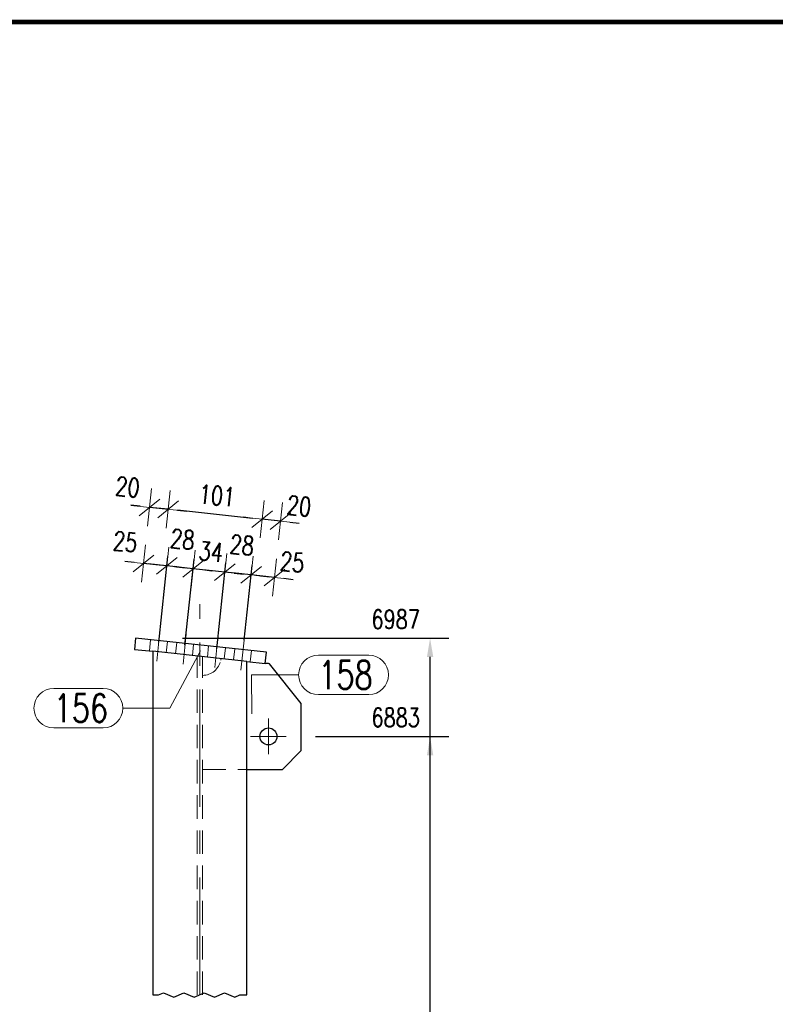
# Model space of a CAD drawing. Header units: millimetres. Extents: x -174 to 432, y 15762 to 16257.
# Tile 19 of 21: x 200 to 280, y 16067 to 16172. Entities that reach past the tile are written whole.
import ezdxf

# ---------------------------------------------------------------- set-up
doc = ezdxf.new("R2010")
doc.units = ezdxf.units.MM
doc.header["$LTSCALE"] = 10
doc.linetypes.add('HIDDEN', pattern=[0.375, 0.25, -0.125])
doc.linetypes.add('MITTE', pattern=[2, 1.25, -0.25, 0.25, -0.25])
doc.layers.get('Defpoints').update_dxf_attribs({"color": 1})
for name, color, linetype, lineweight in [('_RAMKA', 7, 'Continuous', 35), ('PS_DIM', 4, 'Continuous', 13), ('PS_Hidden', 2, 'HIDDEN', 9), ('PS_Mid', 5, 'MITTE', 15), ('PS_Pos', 1, 'Continuous', 15), ('PS_Shape', 161, 'Continuous', 30), ('PS_SOLID', 7, 'Continuous', 30)]:
    doc.layers.add(name, color=color, linetype=linetype, lineweight=lineweight)
doc.styles.add('simplex', font='simplex.shx', dxfattribs={"width": 0.75})
doc.dimstyles.new('1_10_GŁ_DS1-LS10', dxfattribs={"dimtxt": 2, "dimasz": 2, "dimexe": 2, "dimexo": 5, "dimgap": 1, "dimtad": 1, "dimjust": 4, "dimdec": 0, "dimlfac": 10, "dimtxsty": 'simplex', "dimblk1": 'NONE', "dimsah": 1, "dimcen": 2, "dimclrd": 256, "dimclre": 256, "dimclrt": 3, "dimadec": 1, "dimazin": 0, "dimtfac": 1, "dimtdec": 0, "dimtmove": 2, "dimatfit": 3, "dimfxl": 1, "dimarcsym": 0})
doc.dimstyles.new('1_10_PRZ', dxfattribs={"dimtxt": 2, "dimasz": 1, "dimexe": 2, "dimexo": 5, "dimgap": 1, "dimtad": 1, "dimdec": 0, "dimlfac": 10, "dimtxsty": 'simplex', "dimblk": 'dimznak', "dimcen": 2, "dimse1": 1, "dimse2": 1, "dimclrt": 3, "dimadec": 1, "dimazin": 0, "dimtfac": 1, "dimtdec": 0, "dimtix": 1, "dimtmove": 2, "dimatfit": 3, "dimldrblk": 'dim-grot', "dimfxl": 1, "dimarcsym": 0})
doc.dimstyles.new('1_10_SC', dxfattribs={"dimtxt": 2, "dimasz": 1, "dimexe": 1, "dimexo": 1, "dimgap": 1, "dimtad": 1, "dimdec": 0, "dimlfac": 10, "dimtxsty": 'simplex', "dimblk": 'dimznak', "dimcen": 2, "dimclrd": 256, "dimclre": 256, "dimclrt": 3, "dimadec": 1, "dimazin": 0, "dimtfac": 1, "dimtdec": 0, "dimtix": 1, "dimtmove": 2, "dimatfit": 3, "dimldrblk": 'dim-grot', "dimfxl": 1, "dimarcsym": 0})

# ---------------------------------------------------------------- blocks, each defined once
blk = doc.blocks.new('*D82')
at = {"layer": 'Defpoints', "color": 0, "transparency": 16777216}
for p in [(226.14, 16095.58), (243.34, 16095.58), (223.84, 15890.48)]:
    blk.add_point(p, dxfattribs=at)
at = {"layer": 'PS_DIM', "lineweight": -2, "transparency": 16777216}
for p, q in [((231.14, 16095.58), (245.34, 16095.58)), ((243.34, 15890.48), (243.34, 16093.58)), ((228.84, 15890.48), (245.34, 15890.48))]:
    blk.add_line(p, q, dxfattribs=at)
at = {"layer": 'PS_DIM', "transparency": 16777216}
blk.add_solid([(243.01, 16093.58), (243.68, 16093.58), (243.34, 16095.58)], dxfattribs=at)
at = {"layer": 'PS_DIM', "color": 3, "transparency": 16777216, "insert": (239.68, 16097.6), "char_height": 2, "attachment_point": 5, "rotation": 0.0573, "style": 'simplex'}
blk.add_mtext('6883', dxfattribs=at)
blk = doc.blocks.new('_None')
blk = doc.blocks.new('*D83')
at = {"layer": 'Defpoints', "color": 0, "transparency": 16777216}
for p in [(212.01, 16106.04), (243.34, 16106.04), (223.84, 15890.48)]:
    blk.add_point(p, dxfattribs=at)
at = {"layer": 'PS_DIM', "lineweight": -2, "transparency": 16777216}
for p, q in [((217.01, 16106.04), (245.34, 16106.04)), ((243.34, 15890.48), (243.34, 16104.04)), ((228.84, 15890.48), (245.34, 15890.48))]:
    blk.add_line(p, q, dxfattribs=at)
at = {"layer": 'PS_DIM', "transparency": 16777216}
blk.add_solid([(243.01, 16104.04), (243.68, 16104.04), (243.34, 16106.04)], dxfattribs=at)
at = {"layer": 'PS_DIM', "color": 3, "transparency": 16777216, "insert": (239.68, 16108.06), "char_height": 2, "attachment_point": 5, "rotation": 0.0573, "style": 'simplex'}
blk.add_mtext('6987', dxfattribs=at)
blk = doc.blocks.new('dimznak')
at = {"color": 0}
for points in [[(0, 2), (0, -2)], [(-2, 0), (2, 0)]]:
    blk.add_lwpolyline(points, dxfattribs=at)
at = {"color": 2}
blk.add_lwpolyline([(1, 1), (-1, -1)], dxfattribs=at)
blk = doc.blocks.new('*D105')
at = {"layer": 'Defpoints', "color": 0, "transparency": 16777216}
for p in [(224.29, 16112.78), (223.45, 16104.82), (225.93, 16104.56)]:
    blk.add_point(p, dxfattribs=at)
at = {"layer": 'PS_DIM', "color": 0, "lineweight": -2, "transparency": 16777216}
for p, q in [((223.3, 16112.88), (222.31, 16112.99)), ((226.78, 16112.51), (224.29, 16112.78)), ((227.77, 16112.41), (228.77, 16112.3))]:
    blk.add_line(p, q, dxfattribs=at)
for p, rotation in [((224.29, 16112.78), 353.9079972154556), ((226.78, 16112.51), 173.9079972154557)]:
    blk.add_blockref('dimznak', p, dxfattribs=dict(at, rotation=rotation))
at = {"layer": 'PS_DIM', "color": 3, "transparency": 16777216, "insert": (228.68, 16114.14), "char_height": 2, "attachment_point": 5, "rotation": 353.908, "style": 'simplex'}
blk.add_mtext('25', dxfattribs=at)
blk = doc.blocks.new('dim-grot')
blk.add_hatch(color=256).paths.add_polyline_path([(0, 0), (-2, 0.5), (-2, -0.5)])
blk.add_lwpolyline([(0, 0), (-2, 0.5), (-2, -0.5), (0, 0)])
blk = doc.blocks.new('*D106')
at = {"layer": 'Defpoints', "color": 0, "transparency": 16777216}
for p in [(221.51, 16113.07), (223.45, 16104.82), (220.53, 16103.93)]:
    blk.add_point(p, dxfattribs=at)
at = {"layer": 'PS_DIM', "lineweight": -2, "transparency": 16777216}
for p, q in [((220.64, 16104.92), (221.62, 16114.07)), ((220.52, 16113.18), (219.52, 16113.29)), ((224.29, 16112.78), (221.51, 16113.07)), ((223.55, 16105.82), (224.4, 16113.77)), ((225.29, 16112.67), (226.28, 16112.56))]:
    blk.add_line(p, q, dxfattribs=at)
for p, rotation in [((221.51, 16113.07), 353.9079972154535), ((224.29, 16112.78), 173.9079972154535)]:
    blk.add_blockref('dimznak', p, dxfattribs=dict(at, rotation=rotation))
at = {"layer": 'PS_DIM', "color": 3, "transparency": 16777216, "insert": (223.33, 16115.95), "char_height": 2, "attachment_point": 5, "rotation": 353.908, "style": 'simplex'}
blk.add_mtext('28', dxfattribs=at)
blk = doc.blocks.new('*D107')
at = {"layer": 'Defpoints', "color": 0, "transparency": 16777216}
for p in [(218.13, 16113.43), (217.15, 16104.29), (220.53, 16103.93)]:
    blk.add_point(p, dxfattribs=at)
at = {"layer": 'PS_DIM', "lineweight": -2, "transparency": 16777216}
for p, q in [((217.26, 16105.28), (218.24, 16114.43)), ((220.64, 16104.92), (221.62, 16114.07)), ((217.13, 16113.54), (216.14, 16113.65)), ((221.51, 16113.07), (218.13, 16113.43)), ((222.5, 16112.97), (223.5, 16112.86))]:
    blk.add_line(p, q, dxfattribs=at)
for p, rotation in [((218.13, 16113.43), 353.9079972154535), ((221.51, 16113.07), 173.9079972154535)]:
    blk.add_blockref('dimznak', p, dxfattribs=dict(at, rotation=rotation))
at = {"layer": 'PS_DIM', "color": 3, "transparency": 16777216, "insert": (220.03, 16115.24), "char_height": 2, "attachment_point": 5, "rotation": 353.908, "style": 'simplex'}
blk.add_mtext('34', dxfattribs=at)
blk = doc.blocks.new('*D108')
at = {"layer": 'Defpoints', "color": 0, "transparency": 16777216}
for p in [(215.34, 16113.73), (214.37, 16104.58), (217.15, 16104.29)]:
    blk.add_point(p, dxfattribs=at)
at = {"layer": 'PS_DIM', "lineweight": -2, "transparency": 16777216}
for p, q in [((214.35, 16113.84), (213.36, 16113.94)), ((214.47, 16105.58), (215.45, 16114.73)), ((217.26, 16105.28), (218.24, 16114.43)), ((218.13, 16113.43), (215.34, 16113.73)), ((219.12, 16113.33), (220.12, 16113.22))]:
    blk.add_line(p, q, dxfattribs=at)
for p, rotation in [((215.34, 16113.73), 353.9079972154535), ((218.13, 16113.43), 173.9079972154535)]:
    blk.add_blockref('dimznak', p, dxfattribs=dict(at, rotation=rotation))
at = {"layer": 'PS_DIM', "color": 3, "transparency": 16777216, "insert": (217, 16116.57), "char_height": 2, "attachment_point": 5, "rotation": 353.908, "style": 'simplex'}
blk.add_mtext('28', dxfattribs=at)
blk = doc.blocks.new('*D109')
at = {"layer": 'Defpoints', "color": 0, "transparency": 16777216}
for p in [(212.86, 16114), (211.88, 16104.85), (214.37, 16104.58)]:
    blk.add_point(p, dxfattribs=at)
at = {"layer": 'PS_DIM', "color": 0, "lineweight": -2, "transparency": 16777216}
for p, q in [((211.86, 16114.1), (210.87, 16114.21)), ((215.34, 16113.73), (212.86, 16114)), ((216.34, 16113.63), (217.33, 16113.52))]:
    blk.add_line(p, q, dxfattribs=at)
for p, rotation in [((212.86, 16114), 353.9079972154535), ((215.34, 16113.73), 173.9079972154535)]:
    blk.add_blockref('dimznak', p, dxfattribs=dict(at, rotation=rotation))
at = {"layer": 'PS_DIM', "color": 3, "transparency": 16777216, "insert": (210.9, 16116.3), "char_height": 2, "attachment_point": 5, "rotation": 353.908, "style": 'simplex'}
blk.add_mtext('25', dxfattribs=at)
blk = doc.blocks.new('*D110')
at = {"layer": 'Defpoints', "color": 0, "transparency": 16777216}
for p in [(225.46, 16118.69), (223.84, 16103.57), (225.8, 16103.36)]:
    blk.add_point(p, dxfattribs=at)
at = {"layer": 'PS_DIM', "color": 0, "lineweight": -2, "transparency": 16777216}
for p, q in [((224.46, 16118.79), (223.47, 16118.9)), ((227.42, 16118.48), (225.46, 16118.69)), ((228.41, 16118.37), (229.41, 16118.27))]:
    blk.add_line(p, q, dxfattribs=at)
for p, rotation in [((225.46, 16118.69), 353.9079972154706), ((227.42, 16118.48), 173.9079972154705)]:
    blk.add_blockref('dimznak', p, dxfattribs=dict(at, rotation=rotation))
at = {"layer": 'PS_DIM', "color": 3, "transparency": 16777216, "insert": (229.4, 16120.1), "char_height": 2, "attachment_point": 5, "rotation": 353.908, "style": 'simplex'}
blk.add_mtext('20', dxfattribs=at)
blk = doc.blocks.new('*D111')
at = {"layer": 'Defpoints', "color": 0, "transparency": 16777216}
for p in [(215.46, 16119.75), (213.84, 16104.64), (223.84, 16103.57)]:
    blk.add_point(p, dxfattribs=at)
at = {"layer": 'PS_DIM', "color": 0, "lineweight": -2, "transparency": 16777216}
blk.add_line((224.46, 16118.79), (216.45, 16119.65), dxfattribs=at)
for p, rotation in [((215.46, 16119.75), 173.9079972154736), ((225.46, 16118.69), 353.9079972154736)]:
    blk.add_blockref('dimznak', p, dxfattribs=dict(at, rotation=rotation))
at = {"layer": 'PS_DIM', "color": 3, "transparency": 16777216, "insert": (220.67, 16121.21), "char_height": 2, "attachment_point": 5, "rotation": 353.908, "style": 'simplex'}
blk.add_mtext('101', dxfattribs=at)
blk = doc.blocks.new('*D112')
at = {"layer": 'Defpoints', "color": 0, "transparency": 16777216}
for p in [(213.5, 16119.96), (212.01, 16106.04), (213.84, 16104.64)]:
    blk.add_point(p, dxfattribs=at)
at = {"layer": 'PS_DIM', "color": 0, "lineweight": -2, "transparency": 16777216}
for p, q in [((212.5, 16120.07), (211.51, 16120.18)), ((215.46, 16119.75), (213.5, 16119.96)), ((216.45, 16119.65), (217.44, 16119.54))]:
    blk.add_line(p, q, dxfattribs=at)
for p, rotation in [((213.5, 16119.96), 353.9079972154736), ((215.46, 16119.75), 173.9079972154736)]:
    blk.add_blockref('dimznak', p, dxfattribs=dict(at, rotation=rotation))
at = {"layer": 'PS_DIM', "color": 3, "transparency": 16777216, "insert": (211.16, 16122.13), "char_height": 2, "attachment_point": 5, "rotation": 353.908, "style": 'simplex'}
blk.add_mtext('20', dxfattribs=at)
blk = doc.blocks.new('*U133')
at = {"layer": '_RAMKA', "lineweight": -3, "const_width": 0.5}
blk.add_lwpolyline([(-564, 10), (-10, 10), (-10, 410), (-564, 410)], close=True, dxfattribs=at)
blk = doc.blocks.new('*X250')
at = {"color": 1}
for p, q in [((213.84, 16068.08), (214.43, 16068.08)), ((214.43, 16068.08), (214.97, 16068.31)), ((214.97, 16068.31), (216.06, 16067.85)), ((216.06, 16067.85), (217.14, 16068.31)), ((217.14, 16068.31), (218.22, 16067.85)), ((218.22, 16067.85), (219.31, 16068.31)), ((219.31, 16068.31), (220.39, 16067.85)), ((220.39, 16067.85), (221.47, 16068.31)), ((221.47, 16068.31), (222.56, 16067.85)), ((222.56, 16067.85), (223.1, 16068.08)), ((223.1, 16068.08), (223.84, 16068.08))]:
    blk.add_line(p, q, dxfattribs=at)
at = {"layer": 'PS_Hidden', "color": 2, "linetype": 'HIDDEN'}
for p, q in [((213.6, 16105.87), (213.47, 16104.68)), ((215.26, 16104.49), (215.39, 16105.68)), ((216.39, 16105.58), (216.26, 16104.38)), ((213.84, 16104.64), (213.84, 16068.08)), ((218.05, 16104.19), (218.17, 16105.38)), ((219.77, 16105.21), (219.64, 16104.02)), ((221.43, 16103.83), (221.56, 16105.02)), ((222.55, 16104.92), (222.42, 16103.72)), ((224.21, 16103.53), (224.34, 16104.73)), ((218.56, 16068.08), (218.56, 16104.14)), ((219.12, 16068.08), (219.12, 16104.08)), ((221.1, 16103.86), (221.08, 16103.69)), ((219.12, 16092.08), (223.84, 16092.08))]:
    blk.add_line(p, q, dxfattribs=at)
at = {"layer": 'PS_Hidden'}
blk.add_arc((219.12, 16104.08), 2, 270, 348.75, dxfattribs=at)
at = {"layer": 'PS_Mid', "color": 5, "linetype": 'MITTE'}
for p, q in [((218.84, 16068.08), (218.84, 16109.64)), ((214.6, 16106.77), (214.26, 16103.59)), ((214.6, 16106.77), (214.26, 16103.59)), ((217.39, 16106.47), (217.05, 16103.29)), ((217.39, 16106.47), (217.05, 16103.29)), ((220.77, 16106.11), (220.43, 16102.93)), ((220.77, 16106.11), (220.43, 16102.93)), ((223.55, 16105.82), (223.21, 16102.63)), ((223.55, 16105.82), (223.21, 16102.63)), ((226.14, 16097.48), (226.14, 16093.68)), ((228.04, 16095.58), (224.24, 16095.58))]:
    blk.add_line(p, q, dxfattribs=at)
at = {"layer": 'PS_SOLID', "color": 7, "linetype": 'Continuous'}
for p, q in [((212.01, 16106.04), (211.88, 16104.85)), ((225.93, 16104.56), (212.01, 16106.04)), ((211.88, 16104.85), (213.84, 16104.64)), ((223.84, 16103.57), (213.84, 16104.64)), ((213.84, 16104.64), (213.84, 16068.08)), ((225.8, 16103.36), (225.93, 16104.56)), ((223.84, 16103.57), (225.8, 16103.36)), ((223.84, 16068.08), (223.84, 16103.57)), ((226.14, 16103.33), (225.8, 16103.36)), ((226.25, 16103.32), (226.14, 16103.33)), ((229.64, 16099.08), (226.25, 16103.32)), ((229.64, 16094.08), (229.64, 16099.08)), ((227.64, 16092.08), (229.64, 16094.08)), ((223.84, 16092.08), (227.64, 16092.08))]:
    blk.add_line(p, q, dxfattribs=at)
at = {"layer": 'PS_SOLID', "color": 7}
blk.add_circle((226.14, 16095.58), 0.9, dxfattribs=at)
blk = doc.blocks.new('*X269')
at = {"color": 1}
for p, q in [((218.91, 16104.7), (215.64, 16098.59)), ((203.29, 16100.69), (208.54, 16100.69)), ((210.64, 16098.59), (215.64, 16098.59)), ((203.29, 16096.49), (208.54, 16096.49))]:
    blk.add_line(p, q, dxfattribs=at)
for centre, start, end in [((203.29, 16098.59), 90, 270), ((208.54, 16098.59), 270, 90)]:
    blk.add_arc(centre, 2.1, start, end, dxfattribs=at)
at = {"color": 2, "style": 'simplex', "width": 0.75}
blk.add_text('156', height=3, dxfattribs=at).set_placement((203.29, 16097.09))
blk = doc.blocks.new('*X270')
at = {"color": 1}
for p, q in [((231.45, 16104.23), (236.81, 16104.23)), ((224.38, 16097.97), (224.35, 16102.13)), ((224.35, 16102.13), (229.35, 16102.13)), ((231.45, 16100.03), (236.81, 16100.03))]:
    blk.add_line(p, q, dxfattribs=at)
for centre, start, end in [((231.45, 16102.13), 90, 270), ((236.81, 16102.13), 270, 90)]:
    blk.add_arc(centre, 2.1, start, end, dxfattribs=at)
at = {"color": 2, "style": 'simplex', "width": 0.75}
blk.add_text('158', height=3, dxfattribs=at).set_placement((231.45, 16100.63))

msp = doc.modelspace()

# ---------------------------------------------------------------- block references
at = {"layer": 'PS_DIM'}
msp.add_blockref('*U133', (425.58, 15761.61), dxfattribs=at)
at = {"layer": 'PS_Pos'}
for name in ['*X269', '*X270']:
    msp.add_blockref(name, (0, 0), dxfattribs=at)
at = {"layer": 'PS_Shape', "color": 66}
msp.add_blockref('*X250', (0, 0), dxfattribs=at)

# ---------------------------------------------------------------- dimensions: what is measured, and where the dimension line sits
at = {"layer": 'PS_DIM'}
for base, p1, p2, angle, dimstyle, picture, middle, dimtype in [((213.5, 16119.96), (213.84, 16104.64), (212.01, 16106.04), 353.908, '1_10_PRZ', '*D112', (211.16, 16122.13), 128), ((225.46, 16118.69), (225.8, 16103.36), (223.84, 16103.57), 173.908, '1_10_PRZ', '*D110', (229.4, 16120.1), 129), ((212.86, 16114), (214.37, 16104.58), (211.88, 16104.85), 353.908, '1_10_PRZ', '*D109', (210.9, 16116.3), 128), ((215.34, 16113.73), (217.15, 16104.29), (214.37, 16104.58), 353.908, '1_10_SC', '*D108', (217, 16116.57), 128), ((221.51, 16113.07), (223.45, 16104.82), (220.53, 16103.93), 353.908, '1_10_SC', '*D106', (223.33, 16115.95), 128), ((224.29, 16112.78), (225.93, 16104.56), (223.45, 16104.82), 173.908, '1_10_PRZ', '*D105', (228.68, 16114.14), 129)]:
    dim = msp.add_linear_dim(base=base, p1=p1, p2=p2, angle=angle, dimstyle=dimstyle, dxfattribs=at)
    dim.commit()
    dim.dimension.update_dxf_attribs({"geometry": picture, "text_midpoint": middle, "dimtype": dimtype})
for base, p1, p2, dimstyle, picture, middle in [((215.46, 16119.75), (223.84, 16103.57), (213.84, 16104.64), '1_10_PRZ', '*D111', (220.67, 16121.21)), ((218.13, 16113.43), (220.53, 16103.93), (217.15, 16104.29), '1_10_SC', '*D107', (220.03, 16115.24))]:
    dim = msp.add_linear_dim(base=base, p1=p1, p2=p2, angle=353.908, dimstyle=dimstyle, dxfattribs=at)
    dim.commit()
    dim.dimension.update_dxf_attribs({"geometry": picture, "text_midpoint": middle})
for base, p2, text, picture, middle in [((243.34, 16106.04), (212.01, 16106.04), '6987', '*D83', (239.68, 16108.06)), ((243.34, 16095.58), (226.14, 16095.58), '6883', '*D82', (239.68, 16097.6))]:
    dim = msp.add_linear_dim(base=base, p1=(223.84, 15890.48), p2=p2, angle=90, text=text, dimstyle='1_10_GŁ_DS1-LS10', dxfattribs=at)
    dim.commit()
    dim.dimension.update_dxf_attribs({"geometry": picture, "text_midpoint": middle, "dimtype": 128, "text_rotation": 0.0573})

doc.saveas('drawing.dxf')
